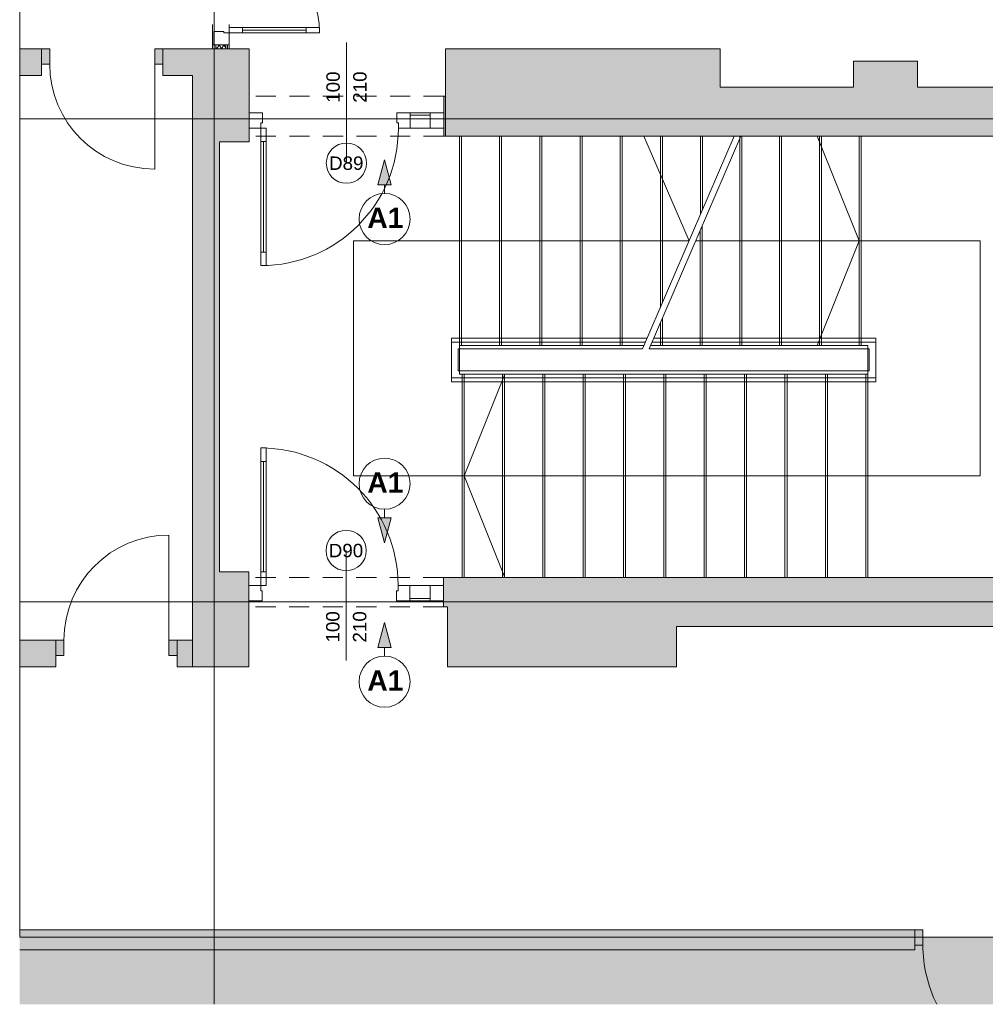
# Paper-space layout 'A-51 WYKOŃCZENIA ŚCIAN - PIĘTRO 6' of a CAD drawing. Header units: millimetres. Extents: x 0 to 420, y 0 to 297.
# Tile 10 of 11: x 293 to 365, y 106 to 180. Entities that reach past the tile are written whole.
import ezdxf
from ezdxf.xclip import XClip

# ---------------------------------------------------------------- set-up
doc = ezdxf.new("R2010")
doc.units = ezdxf.units.MM
doc.header["$MEASUREMENT"] = 0
doc.header["$XCLIPFRAME"] = 0
for name, pattern in [('DASHDOTX2', [1000, 500, -250, 0, -250]), ('GESTRICHELT2', [93.75, 62.5, -31.25]), ('Przer. długie kreski', [2.5, 1.5, -1]), ('PRZERYWANA_DU_A', [550, 350.0000000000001, -199.9999999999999])]:
    doc.linetypes.add(name, pattern=pattern)
for name, color, linetype, lineweight in [('0_Nr_pióra__2', 8, 'Continuous', 13), ('A__OKŁADZINY ŚCIAN_Nr_pióra__1', 7, 'Continuous', 20), ('A_ściany proj_Nr_pióra__1', 7, 'Continuous', 20), ('A_ściany_Nr_pióra__1', 7, 'Continuous', 20), ('Drzwi Archicad_Nr_pióra__1', 7, 'Continuous', 20), ('Drzwi Archicad_Nr_pióra__3', 252, 'Continuous', 13), ('Znaczniki drzwi Archicada_Nr_pióra__3', 252, 'Continuous', 13)]:
    doc.layers.add(name, color=color, linetype=linetype, lineweight=lineweight)
for name, color, linetype, lineweight, true_color in [('A__balustrada_Nr_pióra__161', 7, 'Continuous', 5, 0x949494), ('A_osie_Nr_pióra__16', 7, 'Continuous', 5, 0x0f0f0f), ('A_pochwyt_Nr_pióra__161', 7, 'Continuous', 5, 0x949494), ('A_schody_Nr_pióra__10', 7, 'Continuous', 13, 0x4b4b4b), ('A_schody_Nr_pióra__4', 7, 'Continuous', 18, 0x4b4b4b), ('A_ściany proj_Nr_pióra__21', 7, 'Continuous', 5, 0xb0b0b0)]:
    doc.layers.add(name, color=color, linetype=linetype, lineweight=lineweight, true_color=true_color)
for name, color, linetype in [('A__OKŁADZINY ŚCIAN', 7, 'Continuous'), ('A_podrys', 7, 'Continuous'), ('A_ściany', 7, 'Continuous'), ('A_ściany proj', 7, 'Continuous'), ('Drzwi Archicad', 7, 'Continuous')]:
    doc.layers.add(name, color=color, linetype=linetype)
doc.styles.add('STYL_AUTOMATYCZNY_3', font='arial.ttf')
doc.styles.add('STYL_AUTOMATYCZNY_4', font='arial.ttf')
pattern_1 = [(0, (-1731.696584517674, -272.6223899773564), (0, 1), [0, -1])]

# ---------------------------------------------------------------- blocks, each defined once
blk = doc.blocks.new('Rysunek_2_2', base_point=(-1731.696584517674, -272.6223899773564))
at = {"linetype": 'Continuous', "lineweight": 0, "true_color": 0x484848}
blk.add_hatch(color=251, dxfattribs=at).paths.add_polyline_path([(408.1685283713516, 282.1614969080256), (293.1033164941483, 282.1614969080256), (293.1033164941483, 270.2624433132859), (389.1685239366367, 270.2624433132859), (389.1685239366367, 111.452447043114), (293.1033164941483, 111.452447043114), (293.1033164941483, 106.4524431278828), (408.1685283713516, 106.4524431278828)])
at = {"layer": 'A__OKŁADZINY ŚCIAN', "linetype": 'Continuous', "lineweight": 0, "true_color": 0x000000}
for points in [[(320.290508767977, 169.3812111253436), (319.7905087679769, 167.5151861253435), (320.7905087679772, 167.5151861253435)], [(320.290508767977, 140.8486249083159), (320.7905087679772, 142.7146499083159), (319.7905087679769, 142.7146499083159)], [(320.290508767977, 134.8997071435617), (319.7905087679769, 133.0336821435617), (320.7905087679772, 133.0336821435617)]]:
    blk.add_hatch(color=18, dxfattribs=at).paths.add_polyline_path(points)
at = {"layer": 'A_ściany', "linetype": 'Continuous', "lineweight": 0, "true_color": 0x000000}
for points in [[(294.7374880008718, 177.672444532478), (293.1033148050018, 177.672444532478), (293.1033148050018, 175.6774447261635), (294.7374880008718, 175.6774447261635)], [(305.9785244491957, 177.6724440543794), (303.764028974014, 177.6724440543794), (303.764028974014, 175.6774441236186), (305.9785244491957, 175.6774441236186)], [(310.1985244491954, 177.6724441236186), (305.9785244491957, 177.6724441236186), (307.9785244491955, 170.7324441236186), (310.1985244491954, 170.7324441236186)], [(305.9785244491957, 177.6724441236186), (305.9785244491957, 131.6024441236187), (307.9785244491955, 138.6824441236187), (307.9785244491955, 170.7324441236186)], [(345.3085244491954, 177.6724441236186), (324.8285244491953, 177.6724441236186), (324.8285244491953, 171.1424441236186), (345.3085244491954, 171.1424441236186)], [(359.9885244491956, 176.7424441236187), (355.2185244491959, 176.7424441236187), (355.2185244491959, 171.1424441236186), (359.9885244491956, 171.1424441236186)], [(355.2185244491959, 174.7924441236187), (345.3085244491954, 174.7924441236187), (345.3085244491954, 171.1424441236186), (355.2185244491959, 171.1424441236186)], [(369.0085244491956, 174.7924441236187), (359.9885244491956, 174.7924441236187), (359.9885244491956, 171.1424441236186), (369.0085244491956, 171.1424441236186)], [(310.1953150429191, 171.1424441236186), (310.1985245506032, 174.1424441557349)], [(324.698524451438, 171.1424441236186), (324.8285244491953, 171.1424441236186), (324.8285244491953, 174.1424441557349), (324.698524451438, 174.1424441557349)], [(305.9785244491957, 131.6024441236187), (310.1791266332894, 131.6024441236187), (310.1791266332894, 138.6824441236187), (307.9785244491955, 138.6824441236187)], [(324.9685244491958, 138.2724440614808), (324.6785244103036, 138.2724440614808), (324.6785244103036, 136.0724441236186), (324.9685244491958, 136.0724441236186)], [(324.9685244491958, 131.6024441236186), (342.0485244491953, 131.6024441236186), (342.0485244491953, 138.2724441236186), (324.9685244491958, 138.2724441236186)], [(342.0485244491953, 134.6024441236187), (371.8885244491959, 134.6024441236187), (377.1685244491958, 138.2724441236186), (342.0485244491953, 138.2724441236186)], [(295.8013746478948, 133.5974443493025), (293.1033139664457, 133.5974443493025), (293.1033139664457, 131.6024445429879), (295.8013746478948, 131.6024445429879)], [(305.9785244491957, 133.5974439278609), (304.8279141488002, 133.5974439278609), (304.8279141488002, 131.6024441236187), (305.9785244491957, 131.6024441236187)], [(359.8005254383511, 112.0024439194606), (293.1033140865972, 112.0024439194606), (293.1033140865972, 110.5024440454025), (359.8005254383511, 110.5024440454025)]]:
    blk.add_hatch(color=18, dxfattribs=at).paths.add_polyline_path(points)
at = {"layer": 'A_ściany proj', "linetype": 'Continuous', "lineweight": 0, "true_color": 0x4b4b4b}
h = blk.add_hatch(dxfattribs=at)
h.set_pattern_fill('gypsum_0002', color=251, style=0, pattern_type=2)
h.set_pattern_definition(pattern_1)
h.paths.add_polyline_path([(307.4585244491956, 177.6724441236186), (307.5835245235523, 177.6724441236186), (307.5835245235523, 177.9624440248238), (307.4585244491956, 177.9624440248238)])
h = blk.add_hatch(dxfattribs=at)
h.set_pattern_fill('gypsum_0002', color=251, style=0, pattern_type=2)
h.set_pattern_definition(pattern_1)
h.paths.add_polyline_path([(307.7085243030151, 177.9624440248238), (307.5835245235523, 177.9624440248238), (307.5835245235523, 177.6724441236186), (307.7085243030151, 177.6724441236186)])
h = blk.add_hatch(dxfattribs=at)
h.set_pattern_fill('batt_insulation_0002', color=251, style=0, pattern_type=2)
h.set_pattern_definition([(60.00000000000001, (-1731.696584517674, -272.6223899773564), (-0.2598076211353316, 0.1499999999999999), []), (120, (-1731.696584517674, -272.6223899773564), (0.2598076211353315, 0.15), [])])
h.paths.add_polyline_path([(308.4585244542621, 177.9624440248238), (307.7085243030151, 177.9624440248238), (307.7085243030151, 177.6724441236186), (308.4585244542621, 177.6724441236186)])
h = blk.add_hatch(dxfattribs=at)
h.set_pattern_fill('gypsum_0002', color=251, style=0, pattern_type=2)
h.set_pattern_definition(pattern_1)
h.paths.add_polyline_path([(308.4585244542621, 177.6724441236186), (308.5835245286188, 177.6724441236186), (308.5835245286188, 177.9624440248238), (308.4585244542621, 177.9624440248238)])
h = blk.add_hatch(dxfattribs=at)
h.set_pattern_fill('gypsum_0002', color=251, style=0, pattern_type=2)
h.set_pattern_definition(pattern_1)
h.paths.add_polyline_path([(308.5835245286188, 177.9624440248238), (308.5835245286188, 177.6724441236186), (308.7085243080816, 177.6724441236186), (308.7085243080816, 177.9624440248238)])
at = {"layer": 'Drzwi Archicad', "linetype": 'Continuous', "lineweight": 0, "true_color": 0xfdfdfd}
for points in [[(294.7374890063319, 177.6724441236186), (294.7374890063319, 176.5224441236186), (295.3374890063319, 176.5224441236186), (295.3374890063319, 177.6724441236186)], [(303.7640289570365, 176.5224441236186), (303.7640289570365, 177.6724441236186), (303.1640289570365, 177.6724441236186), (303.1640289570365, 176.5224441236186)], [(295.8013740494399, 132.4474441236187), (296.4013740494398, 132.4474441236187), (296.4013740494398, 133.5974441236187), (295.8013740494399, 133.5974441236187)], [(304.8279140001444, 133.5974441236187), (304.2279140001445, 133.5974441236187), (304.2279140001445, 132.4474441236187), (304.8279140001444, 132.4474441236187)], [(359.8005244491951, 112.002444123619), (359.8005244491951, 110.8524441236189), (360.400524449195, 110.8524441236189), (360.400524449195, 112.002444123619)]]:
    blk.add_hatch(color=7, dxfattribs=at).paths.add_polyline_path(points)
at = {"layer": '0_Nr_pióra__2', "color": 8, "linetype": 'PRZERYWANA_DU_A', "lineweight": 13, "flags": 128}
for points in [[(293.1033142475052, 270.2624441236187), (293.1033142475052, 111.4524441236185)], [(293.1033142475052, 111.4524441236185), (389.1685244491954, 111.4524441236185), (389.1685244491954, 270.2624441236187), (293.1033142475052, 270.2624441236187)]]:
    blk.add_lwpolyline(points, dxfattribs=at)
at = {"layer": 'A__balustrada_Nr_pióra__161', "color": 252, "linetype": 'Continuous', "lineweight": 5, "true_color": 0x949494}
for p, q in [((325.2685253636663, 152.8524431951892), (325.2685253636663, 156.0924441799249)), ((325.2685253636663, 155.7924452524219), (339.7274137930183, 155.7924452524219)), ((340.2274120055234, 155.7924452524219), (356.8885233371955, 155.7924452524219)), ((356.8885233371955, 152.8524431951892), (356.8885233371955, 156.0924441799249)), ((325.7685235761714, 155.2924444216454), (339.5120295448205, 155.2924444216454)), ((325.7685235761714, 153.6524429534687), (325.7685235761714, 155.2924444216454)), ((340.0120303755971, 155.2924444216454), (356.3885251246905, 155.2924444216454)), ((356.3885251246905, 153.6524429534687), (356.3885251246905, 155.2924444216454)), ((325.7685235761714, 153.6524429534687), (356.3885251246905, 153.6524429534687)), ((325.2685253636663, 153.1524447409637), (356.8885233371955, 153.1524447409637))]:
    blk.add_line(p, q, dxfattribs=at)
at = {"layer": 'A__OKŁADZINY ŚCIAN_Nr_pióra__1', "color": 7, "linetype": 'Continuous', "lineweight": 20}
for p, q in [((320.2905079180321, 169.3812113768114), (319.790509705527, 167.5151850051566)), ((320.2905079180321, 169.3812113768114), (320.7905087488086, 167.5151850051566)), ((320.7905087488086, 167.5151850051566), (319.790509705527, 167.5151850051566)), ((320.2905079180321, 166.8812098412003), (320.2905079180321, 167.5151850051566)), ((320.2905079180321, 143.3486256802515), (320.2905079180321, 142.7146505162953)), ((319.790509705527, 142.7146505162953), (320.7905087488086, 142.7146505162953)), ((320.2905079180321, 140.8486241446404), (319.790509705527, 142.7146505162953)), ((320.2905079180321, 140.8486241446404), (320.7905087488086, 142.7146505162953)), ((320.2905079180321, 134.8997071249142), (319.790509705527, 133.0336833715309)), ((320.2905079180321, 134.8997071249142), (320.7905087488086, 133.0336833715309)), ((320.7905087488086, 133.0336833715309), (319.790509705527, 133.0336833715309)), ((320.2905079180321, 132.3997082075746), (320.2905079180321, 133.0336833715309))]:
    blk.add_line(p, q, dxfattribs=at)
for centre in [(320.290508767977, 164.9783825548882), (320.290508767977, 145.2514534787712), (320.290508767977, 130.4968785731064)]:
    blk.add_circle(centre, 1.902828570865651, dxfattribs=at)
at = {"layer": 'A_osie_Nr_pióra__16', "color": 250, "linetype": 'DASHDOTX2', "lineweight": 5, "true_color": 0x0f0f0f}
for p, q in [((307.6005259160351, 255.9104217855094), (307.6005259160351, 106.4524448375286)), ((381.9174456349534, 172.4524416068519), (293.1033144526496, 172.4524416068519)), ((381.9174456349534, 136.4524476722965), (293.1033144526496, 136.4524476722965))]:
    blk.add_line(p, q, dxfattribs=at)
at = {"layer": 'A_pochwyt_Nr_pióra__161', "color": 252, "linetype": 'Continuous', "lineweight": 5, "true_color": 0x949494}
for p, q in [((325.2685253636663, 156.0924441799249), (339.8566412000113, 156.0924441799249)), ((340.3566420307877, 156.0924441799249), (356.8885233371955, 156.0924441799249)), ((325.2685253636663, 152.8524431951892), (356.8885233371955, 152.8524431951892))]:
    blk.add_line(p, q, dxfattribs=at)
at = {"layer": 'A_schody_Nr_pióra__10', "color": 251, "linetype": 'GESTRICHELT2', "lineweight": 13, "true_color": 0x4b4b4b}
for p, q in [((326.0185239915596, 155.5424448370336), (326.0185239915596, 171.1424440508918)), ((329.0135254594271, 155.5424448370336), (329.0135254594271, 171.1424440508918)), ((332.0085243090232, 155.5424448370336), (332.0085243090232, 171.1424440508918)), ((335.0035231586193, 155.5424448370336), (335.0035231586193, 171.1424440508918)), ((337.9985246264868, 155.5424448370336), (337.9985246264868, 171.1424440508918)), ((340.9935234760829, 158.7316592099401), (340.9935234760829, 171.1424440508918)), ((343.9885249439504, 165.684405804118), (343.9885249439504, 171.1424440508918)), ((346.9155246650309, 155.5424448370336), (346.9155246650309, 171.1424440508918)), ((349.876525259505, 155.5424448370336), (349.876525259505, 171.1424440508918)), ((352.8375232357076, 155.5424448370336), (352.8375232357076, 171.1424440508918)), ((355.7985238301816, 155.5424448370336), (355.7985238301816, 171.1424440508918)), ((343.9545240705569, 155.5424448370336), (343.9545240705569, 164.4447511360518)), ((340.9935234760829, 155.5424448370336), (340.9935234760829, 157.5709349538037)), ((326.0785243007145, 153.4024451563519), (326.0785243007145, 138.2724440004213)), ((329.0845251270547, 153.4024451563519), (329.0845251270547, 138.2724440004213)), ((332.0905233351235, 153.4024451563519), (332.0905233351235, 138.2724440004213)), ((335.0965241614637, 153.4024451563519), (335.0965241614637, 138.2724440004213)), ((338.1025249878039, 153.4024451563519), (338.1025249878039, 138.2724440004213)), ((341.1085231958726, 153.4024451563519), (341.1085231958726, 138.2724440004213)), ((344.1145240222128, 153.4024451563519), (344.1145240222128, 138.2724440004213)), ((347.120524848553, 153.4024451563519), (347.120524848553, 138.2724440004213)), ((350.1265256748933, 153.4024451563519), (350.1265256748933, 138.2724440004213)), ((353.132523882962, 153.4024451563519), (353.132523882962, 138.2724440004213)), ((356.1385247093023, 153.4024451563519), (356.1385247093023, 138.2724440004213))]:
    blk.add_line(p, q, dxfattribs=at)
at = {"layer": 'A_schody_Nr_pióra__4', "color": 251, "linetype": 'Continuous', "lineweight": 18, "true_color": 0x4b4b4b}
for p, q in [((325.8685232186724, 153.4024451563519), (325.8685232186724, 171.1424440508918)), ((328.8635246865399, 155.5424448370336), (328.8635246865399, 171.1424440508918)), ((331.858523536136, 155.5424448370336), (331.858523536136, 171.1424440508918)), ((334.8535250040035, 155.5424448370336), (334.8535250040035, 171.1424440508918)), ((337.8485238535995, 155.5424448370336), (337.8485238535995, 171.1424440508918)), ((339.5120295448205, 155.2924444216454), (346.3396567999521, 171.1424440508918)), ((339.6197216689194, 171.1424440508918), (342.9796892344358, 163.342443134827)), ((340.0120303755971, 155.2924444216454), (346.8396576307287, 171.1424440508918)), ((340.8435253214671, 158.3834421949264), (340.8435253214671, 171.1424440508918)), ((343.8385241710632, 165.3361887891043), (343.8385241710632, 171.1424440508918)), ((346.7655238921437, 155.5424448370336), (346.7655238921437, 171.1424440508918)), ((349.7265244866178, 155.5424448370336), (349.7265244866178, 171.1424440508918)), ((352.534301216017, 171.1424440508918), (355.6485256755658, 163.3517641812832)), ((352.6875250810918, 155.5424448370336), (352.6875250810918, 171.1424440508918)), ((355.6485256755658, 155.5424448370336), (355.6485256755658, 171.1424440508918)), ((343.8045232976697, 155.5424448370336), (343.8045232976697, 164.096534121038)), ((342.9796892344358, 163.342443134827), (317.968525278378, 163.342443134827)), ((317.968525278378, 145.8374445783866), (317.968525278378, 163.342443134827)), ((364.6624724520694, 163.3517641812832), (343.4837038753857, 163.3517641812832)), ((352.5268915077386, 155.5424448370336), (355.6485256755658, 163.3517641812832)), ((364.6624724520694, 145.8374445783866), (364.6624724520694, 163.3517641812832)), ((340.8435253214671, 155.5424448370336), (340.8435253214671, 157.2227179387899)), ((325.8685232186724, 155.5424448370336), (339.6197216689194, 155.5424448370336)), ((340.119722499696, 155.5424448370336), (356.2885254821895, 155.5424448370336)), ((356.2885254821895, 155.5424448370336), (356.2885254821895, 138.2724440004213)), ((356.2885254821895, 153.4024451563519), (325.8685232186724, 153.4024451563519)), ((326.2285250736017, 153.4024451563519), (326.2285250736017, 138.2724440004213)), ((329.252495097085, 153.4024451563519), (326.2285250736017, 145.8374445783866)), ((329.2345232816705, 153.4024451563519), (329.2345232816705, 138.2724440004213)), ((332.2405241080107, 153.4024451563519), (332.2405241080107, 138.2724440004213)), ((335.2465249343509, 153.4024451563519), (335.2465249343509, 138.2724440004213)), ((338.2525231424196, 153.4024451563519), (338.2525231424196, 138.2724440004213)), ((341.2585239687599, 153.4024451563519), (341.2585239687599, 138.2724440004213)), ((344.2645247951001, 153.4024451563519), (344.2645247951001, 138.2724440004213)), ((347.2705256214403, 153.4024451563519), (347.2705256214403, 138.2724440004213)), ((350.276523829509, 153.4024451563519), (350.276523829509, 138.2724440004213)), ((353.2825246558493, 153.4024451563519), (353.2825246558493, 138.2724440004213)), ((317.968525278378, 145.8374445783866), (364.6624724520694, 145.8374445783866)), ((329.2525343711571, 138.2724440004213), (326.2285250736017, 145.8374445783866))]:
    blk.add_line(p, q, dxfattribs=at)
at = {"layer": 'A_ściany proj_Nr_pióra__1', "color": 7, "linetype": 'Continuous', "lineweight": 20, "flags": 128}
for points in [[(307.4585244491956, 177.9624440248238), (307.4585244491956, 177.6724441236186)], [(308.7085244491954, 177.6724441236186), (308.7085244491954, 177.9624440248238)]]:
    blk.add_lwpolyline(points, dxfattribs=at)
at = {"layer": 'A_ściany proj_Nr_pióra__21', "color": 253, "linetype": 'Continuous', "lineweight": 5, "true_color": 0xb0b0b0}
for p, q in [((307.5585240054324, 177.9624442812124), (307.4585243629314, 177.9624442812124)), ((307.5835232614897, 177.9624442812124), (307.5585240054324, 177.9624442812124)), ((307.5835232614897, 177.9624442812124), (307.5835232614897, 177.672444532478)), ((307.7085247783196, 177.9624442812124), (307.5835232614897, 177.9624442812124)), ((307.7085247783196, 177.9624442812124), (307.7085247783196, 177.672444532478)), ((308.4585234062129, 177.9624442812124), (307.7085247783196, 177.9624442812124)), ((308.4585234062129, 177.672444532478), (308.4585234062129, 177.9624442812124)), ((308.5835249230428, 177.9624442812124), (308.4585234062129, 177.9624442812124)), ((308.5835249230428, 177.672444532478), (308.5835249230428, 177.9624442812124)), ((308.7085238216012, 177.9624442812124), (308.5835249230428, 177.9624442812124))]:
    blk.add_line(p, q, dxfattribs=at)
at = {"layer": 'A_ściany proj_Nr_pióra__21', "color": 253, "linetype": 'Continuous', "lineweight": 5, "true_color": 0xb0b0b0, "flags": 128}
for points in [[(307.4585244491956, 177.6724441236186), (307.5835244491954, 177.6724441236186)], [(307.5835244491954, 177.6724441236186), (307.7085244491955, 177.6724441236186)], [(307.7085244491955, 177.6724441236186), (308.4585244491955, 177.6724441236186)], [(308.4585244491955, 177.6724441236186), (308.5835244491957, 177.6724441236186)], [(308.5835244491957, 177.6724441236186), (308.7085244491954, 177.6724441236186)]]:
    blk.add_lwpolyline(points, dxfattribs=at)
at = {"layer": 'A_ściany_Nr_pióra__1', "color": 7, "linetype": 'Continuous', "lineweight": 20}
for p, q in [((294.7374900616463, 177.672444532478), (294.2674893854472, 177.672444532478)), ((294.7374900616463, 177.672444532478), (294.7374900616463, 176.5224447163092)), ((303.7640281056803, 177.672444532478), (304.2340287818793, 177.672444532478)), ((303.7640281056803, 177.672444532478), (303.7640281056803, 176.5224447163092)), ((294.7374900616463, 176.5224447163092), (294.7374900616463, 175.6774447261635)), ((303.7640281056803, 176.5224447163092), (303.7640281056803, 175.6774447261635)), ((294.7374900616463, 175.6774447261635), (294.3674890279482, 175.6774447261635)), ((303.7640281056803, 175.6774447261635), (304.1340291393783, 175.6774447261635)), ((310.1985245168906, 172.8924443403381), (310.1985245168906, 174.142443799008)), ((324.6985250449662, 172.8924443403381), (324.6985250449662, 174.142443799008)), ((310.1985245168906, 171.7424445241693), (310.1985245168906, 172.8924443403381)), ((324.6985250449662, 171.7424445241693), (324.6985250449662, 172.8924443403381)), ((310.1985245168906, 171.1424440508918), (310.1985245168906, 171.7424445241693)), ((324.6985250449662, 171.1424440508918), (324.6985250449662, 171.7424445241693)), ((310.1785235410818, 138.2724440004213), (310.1785235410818, 137.6724435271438)), ((324.6785240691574, 138.2724440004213), (324.6785240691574, 137.6724435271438)), ((310.1785235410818, 137.6724435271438), (310.1785235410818, 136.522443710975)), ((324.6785240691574, 137.6724435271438), (324.6785240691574, 136.522443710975)), ((310.1785235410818, 136.522443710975), (310.1785235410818, 136.0724440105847)), ((324.6785240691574, 136.522443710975), (324.6785240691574, 136.0724440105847)), ((295.8013749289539, 133.5974443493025), (295.3313742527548, 133.5974443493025)), ((295.8013749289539, 133.5974443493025), (295.8013749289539, 132.4474445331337)), ((304.8279129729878, 133.5974443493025), (305.2979136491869, 133.5974443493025)), ((304.8279129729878, 133.5974443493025), (304.8279129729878, 132.4474445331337)), ((295.8013749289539, 132.4474445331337), (295.8013749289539, 131.6024445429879)), ((304.8279129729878, 132.4474445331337), (304.8279129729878, 131.6024445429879)), ((295.8013749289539, 131.6024445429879), (295.4313738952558, 131.6024445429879)), ((304.8279129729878, 131.6024445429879), (305.1979140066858, 131.6024445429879)), ((359.8005255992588, 112.0024439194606), (359.3305249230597, 112.0024439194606)), ((359.8005255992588, 112.0024439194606), (359.8005255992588, 110.8524441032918)), ((359.8005255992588, 110.8524441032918), (359.8005255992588, 110.5024440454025)), ((359.8005255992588, 110.5024440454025), (359.4305245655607, 110.5024440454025))]:
    blk.add_line(p, q, dxfattribs=at)
at = {"layer": 'A_ściany_Nr_pióra__1', "color": 7, "linetype": 'Continuous', "lineweight": 20, "flags": 128}
for points in [[(294.7374889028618, 177.6724441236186), (293.1033142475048, 177.6724441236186)], [(305.9785244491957, 177.6724441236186), (303.764028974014, 177.6724441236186)], [(310.1985244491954, 177.6724441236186), (305.9785244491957, 177.6724441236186)], [(310.1985244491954, 170.7324441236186), (310.1985244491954, 177.6724441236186)], [(345.3085244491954, 177.6724441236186), (324.8285244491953, 177.6724441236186)], [(324.8285244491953, 177.6724441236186), (324.8285244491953, 171.1424441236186)], [(345.3085244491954, 174.7924441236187), (345.3085244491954, 177.6724441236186)], [(359.9885244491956, 176.7424441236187), (355.2185244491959, 176.7424441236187)], [(355.2185244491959, 176.7424441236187), (355.2185244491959, 174.7924441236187)], [(359.9885244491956, 174.7924441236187), (359.9885244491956, 176.7424441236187)], [(293.1033142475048, 175.6774441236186), (294.7374889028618, 175.6774441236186)], [(303.764028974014, 175.6774441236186), (305.9785244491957, 175.6774441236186)], [(305.9785244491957, 175.6774441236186), (305.9785244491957, 131.6024441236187)], [(355.2185244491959, 174.7924441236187), (345.3085244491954, 174.7924441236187)], [(369.0085244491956, 174.7924441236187), (359.9885244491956, 174.7924441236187)], [(310.1953150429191, 174.1424441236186), (310.1953150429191, 171.1424441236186)], [(324.8285244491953, 174.1424441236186), (324.698524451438, 174.1424441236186)], [(324.8285244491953, 171.1424441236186), (324.8285244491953, 174.1424441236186)], [(324.698524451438, 171.1424441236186), (324.8285244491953, 171.1424441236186)], [(324.8285244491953, 171.1424441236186), (345.3085244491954, 171.1424441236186)], [(345.3085244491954, 171.1424441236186), (355.2185244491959, 171.1424441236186)], [(355.2185244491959, 171.1424441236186), (359.9885244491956, 171.1424441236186)], [(359.9885244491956, 171.1424441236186), (369.0085244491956, 171.1424441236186)], [(307.9785244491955, 170.7324441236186), (310.1985244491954, 170.7324441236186)], [(307.9785244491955, 138.6824441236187), (307.9785244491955, 170.7324441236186)], [(310.1791266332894, 138.6824441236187), (307.9785244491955, 138.6824441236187)], [(310.1791266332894, 131.6024441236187), (310.1791266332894, 138.6824441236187)], [(324.9685244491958, 138.2724441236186), (324.6785244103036, 138.2724441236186)], [(342.0485244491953, 138.2724441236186), (324.9685244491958, 138.2724441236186)], [(372.1485244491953, 138.2724441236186), (342.0485244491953, 138.2724441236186)], [(324.6785244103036, 136.0724441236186), (324.9685244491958, 136.0724441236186)], [(324.9685244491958, 136.0724441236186), (324.9685244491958, 131.6024441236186)], [(342.0485244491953, 131.6024441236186), (342.0485244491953, 134.6024441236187)], [(342.0485244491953, 134.6024441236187), (371.8885244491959, 134.6024441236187)], [(295.8013739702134, 133.5974441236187), (293.1033142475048, 133.5974441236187)], [(305.9785244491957, 133.5974441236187), (304.8279141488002, 133.5974441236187)], [(305.9785244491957, 131.6024441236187), (305.9785244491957, 133.5974441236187)], [(293.1033142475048, 131.6024441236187), (295.8013739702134, 131.6024441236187)], [(304.8279141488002, 131.6024441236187), (305.9785244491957, 131.6024441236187)], [(305.9785244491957, 131.6024441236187), (310.1791266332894, 131.6024441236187)], [(324.9685244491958, 131.6024441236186), (342.0485244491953, 131.6024441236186)], [(359.8005249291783, 112.002444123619), (293.1033142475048, 112.002444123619)], [(293.1033142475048, 110.502444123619), (359.8005249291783, 110.502444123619)]]:
    blk.add_lwpolyline(points, dxfattribs=at)
at = {"layer": 'Drzwi Archicad_Nr_pióra__1', "color": 7, "linetype": 'Continuous', "lineweight": 20}
for p, q in [((294.7374900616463, 177.672444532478), (294.2674893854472, 177.672444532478)), ((294.7374900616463, 177.672444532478), (294.2674893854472, 177.672444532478)), ((294.7374900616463, 177.672444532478), (295.3374879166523, 177.672444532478)), ((294.7374900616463, 176.5224447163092), (294.7374900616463, 177.672444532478)), ((294.7374900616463, 177.672444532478), (294.7374900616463, 176.5224447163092)), ((294.7374900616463, 177.672444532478), (294.7374900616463, 176.5224447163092)), ((295.3374879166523, 177.672444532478), (295.3374879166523, 176.5224447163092)), ((303.1640302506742, 176.5224447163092), (303.1640302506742, 177.672444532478)), ((303.1640302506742, 177.672444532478), (303.7640281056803, 177.672444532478)), ((303.7640281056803, 177.672444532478), (303.7640281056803, 176.5224447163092)), ((303.7640281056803, 177.672444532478), (303.7640281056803, 176.5224447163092)), ((303.7640281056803, 177.672444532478), (303.7640281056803, 176.5224447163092)), ((303.7640281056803, 177.672444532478), (304.2340287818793, 177.672444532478)), ((303.7640281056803, 177.672444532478), (304.2340287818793, 177.672444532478)), ((295.3374879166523, 176.5224447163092), (294.7374900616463, 176.5224447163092)), ((294.7374900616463, 176.5224447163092), (294.7374900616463, 175.6774447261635)), ((294.7374900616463, 176.5224447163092), (294.7374900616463, 175.6774447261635)), ((303.7640281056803, 176.5224447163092), (303.1640302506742, 176.5224447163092)), ((303.1640302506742, 176.5224447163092), (303.1640302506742, 168.6959050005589)), ((303.7640281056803, 176.5224447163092), (303.7640281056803, 175.6774447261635)), ((303.7640281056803, 176.5224447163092), (303.7640281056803, 175.6774447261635)), ((294.7374900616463, 175.6774447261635), (294.3674890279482, 175.6774447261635)), ((294.7374900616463, 175.6774447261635), (294.3674890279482, 175.6774447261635)), ((303.7640281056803, 175.6774447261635), (304.1340291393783, 175.6774447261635)), ((303.7640281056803, 175.6774447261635), (304.1340291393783, 175.6774447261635)), ((304.2279151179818, 133.5974443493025), (304.2279151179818, 141.4239840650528)), ((295.8013749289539, 133.5974443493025), (295.3313742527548, 133.5974443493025)), ((295.8013749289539, 133.5974443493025), (295.3313742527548, 133.5974443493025)), ((296.4013727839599, 133.5974443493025), (295.8013749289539, 133.5974443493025)), ((295.8013749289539, 133.5974443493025), (295.8013749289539, 132.4474445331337)), ((295.8013749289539, 133.5974443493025), (295.8013749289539, 132.4474445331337)), ((295.8013749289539, 133.5974443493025), (295.8013749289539, 132.4474445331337)), ((296.4013727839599, 132.4474445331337), (296.4013727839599, 133.5974443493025)), ((304.8279129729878, 133.5974443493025), (304.2279151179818, 133.5974443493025)), ((304.2279151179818, 133.5974443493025), (304.2279151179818, 132.4474445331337)), ((304.8279129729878, 132.4474445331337), (304.8279129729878, 133.5974443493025)), ((304.8279129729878, 133.5974443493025), (304.8279129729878, 132.4474445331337)), ((304.8279129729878, 133.5974443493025), (304.8279129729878, 132.4474445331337)), ((304.8279129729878, 133.5974443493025), (305.2979136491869, 133.5974443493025)), ((304.8279129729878, 133.5974443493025), (305.2979136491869, 133.5974443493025)), ((295.8013749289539, 132.4474445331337), (296.4013727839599, 132.4474445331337)), ((295.8013749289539, 132.4474445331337), (295.8013749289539, 131.6024445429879)), ((295.8013749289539, 132.4474445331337), (295.8013749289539, 131.6024445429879)), ((304.2279151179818, 132.4474445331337), (304.8279129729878, 132.4474445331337)), ((304.8279129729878, 132.4474445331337), (304.8279129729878, 131.6024445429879)), ((304.8279129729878, 132.4474445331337), (304.8279129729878, 131.6024445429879)), ((295.8013749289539, 131.6024445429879), (295.4313738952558, 131.6024445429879)), ((295.8013749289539, 131.6024445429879), (295.4313738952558, 131.6024445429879)), ((304.8279129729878, 131.6024445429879), (305.1979140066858, 131.6024445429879)), ((304.8279129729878, 131.6024445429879), (305.1979140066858, 131.6024445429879)), ((359.8005255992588, 112.0024439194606), (359.3305249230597, 112.0024439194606)), ((359.8005255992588, 112.0024439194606), (359.3305249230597, 112.0024439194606)), ((359.8005255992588, 112.0024439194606), (360.4005234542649, 112.0024439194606)), ((359.8005255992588, 110.8524441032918), (359.8005255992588, 112.0024439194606)), ((359.8005255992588, 112.0024439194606), (359.8005255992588, 110.8524441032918)), ((359.8005255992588, 112.0024439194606), (359.8005255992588, 110.8524441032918)), ((360.4005234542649, 112.0024439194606), (360.4005234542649, 110.8524441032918)), ((360.4005234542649, 110.8524441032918), (359.8005255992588, 110.8524441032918)), ((359.8005255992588, 110.8524441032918), (359.8005255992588, 110.5024440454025)), ((359.8005255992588, 110.8524441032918), (359.8005255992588, 110.5024440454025)), ((359.8005255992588, 110.5024440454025), (359.4305245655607, 110.5024440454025)), ((359.8005255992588, 110.5024440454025), (359.4305245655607, 110.5024440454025))]:
    blk.add_line(p, q, dxfattribs=at)
for centre, radius, start, end in [((303.1640289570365, 176.5224441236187), 7.826539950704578, 180, 270), ((304.2279140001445, 133.5974441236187), 7.826539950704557, 90, 180), ((370.2005244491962, 110.852444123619), 9.800000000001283, 180, 206.6782344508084)]:
    blk.add_arc(centre, radius, start, end, dxfattribs=at)
at = {"layer": 'Drzwi Archicad_Nr_pióra__3', "color": 252, "linetype": 'Przer. długie kreski', "lineweight": 13}
for p, q in [((307.4585243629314, 177.9624442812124), (307.4585243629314, 197.4624452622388)), ((308.7085238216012, 177.9624442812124), (308.7085238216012, 197.4624452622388)), ((324.6985250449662, 174.142443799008), (310.1985245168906, 174.142443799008)), ((324.6985250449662, 171.1424440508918), (310.1985245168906, 171.1424440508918)), ((324.6785240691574, 138.2724440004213), (310.1785235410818, 138.2724440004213)), ((324.6785240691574, 136.0724440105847), (310.1785235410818, 136.0724440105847))]:
    blk.add_line(p, q, dxfattribs=at)
at = {"layer": 'Drzwi Archicad_Nr_pióra__3', "color": 252, "linetype": 'Continuous', "lineweight": 13}
for p, q in [((308.7085238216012, 179.2424438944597), (309.7085254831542, 179.2424438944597)), ((308.7085238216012, 178.8424453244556), (308.7085238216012, 179.2424438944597)), ((309.7085254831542, 179.2424438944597), (309.7085254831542, 178.8424453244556)), ((314.4485237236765, 178.8424453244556), (314.4485237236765, 179.2424438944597)), ((314.4485237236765, 179.2424438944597), (315.4485253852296, 179.2424438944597)), ((315.4485253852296, 179.2424438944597), (315.4485253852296, 178.8424453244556)), ((307.5585240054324, 178.962443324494), (308.3085252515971, 178.962443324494)), ((307.5585240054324, 177.9624442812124), (307.5585240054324, 178.962443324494)), ((308.3085252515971, 178.962443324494), (308.3085252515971, 178.8424453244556)), ((308.3085252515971, 178.8424453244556), (308.7085238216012, 178.8424453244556)), ((308.7085238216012, 178.8424453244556), (308.7085238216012, 177.9624442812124)), ((309.7085254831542, 178.8424453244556), (308.7085238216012, 178.8424453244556)), ((314.4485237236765, 179.0424446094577), (309.7085254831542, 179.0424446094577)), ((315.4485253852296, 178.8424453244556), (314.4485237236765, 178.8424453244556)), ((307.5585240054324, 177.9624442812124), (307.4585243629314, 177.9624442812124)), ((308.7085238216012, 177.9624442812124), (307.5585240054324, 177.9624442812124)), ((307.5835232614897, 177.9624442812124), (307.5585240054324, 177.9624442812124)), ((307.5835232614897, 177.9624442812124), (307.5585240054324, 177.9624442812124)), ((307.7085247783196, 177.9624442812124), (307.5835232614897, 177.9624442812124)), ((307.7085247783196, 177.9624442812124), (307.5835232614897, 177.9624442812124)), ((308.4585234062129, 177.9624442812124), (307.7085247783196, 177.9624442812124)), ((308.4585234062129, 177.9624442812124), (307.7085247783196, 177.9624442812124)), ((308.5835249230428, 177.9624442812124), (308.4585234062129, 177.9624442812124)), ((308.5835249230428, 177.9624442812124), (308.4585234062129, 177.9624442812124)), ((308.7085238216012, 177.9624442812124), (308.5835249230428, 177.9624442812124)), ((308.7085238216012, 177.9624442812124), (308.5835249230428, 177.9624442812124)), ((310.1985245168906, 172.8924443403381), (310.1985245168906, 174.142443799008)), ((324.6985250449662, 172.8924443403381), (324.6985250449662, 174.142443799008)), ((310.1985245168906, 172.8924443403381), (310.1985245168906, 171.7424445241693)), ((311.1985235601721, 172.8924443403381), (310.1985245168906, 172.8924443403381)), ((310.1985245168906, 171.7424445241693), (310.1985245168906, 172.8924443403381)), ((310.1985245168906, 171.7424445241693), (310.1985245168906, 172.8924443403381)), ((311.1985235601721, 172.1424430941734), (311.1985235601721, 172.8924443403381)), ((321.1985244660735, 172.8924443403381), (321.1985244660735, 172.1424430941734)), ((322.1985235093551, 172.8924443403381), (321.1985244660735, 172.8924443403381)), ((322.1985235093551, 171.7424445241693), (322.1985235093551, 172.8924443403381)), ((322.1985235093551, 172.8924443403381), (323.6985233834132, 172.8924443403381)), ((322.1985235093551, 171.7424445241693), (322.1985235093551, 172.8924443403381)), ((323.6985233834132, 172.7124434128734), (322.1985235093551, 172.7124434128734)), ((324.6985250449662, 172.8924443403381), (323.6985233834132, 172.8924443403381)), ((323.6985233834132, 172.8924443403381), (323.6985233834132, 171.7424445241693)), ((323.6985233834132, 172.8924443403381), (323.6985233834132, 171.7424445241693)), ((324.6985250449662, 171.7424445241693), (324.6985250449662, 172.8924443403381)), ((324.6985250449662, 171.7424445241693), (324.6985250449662, 172.8924443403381)), ((324.6985250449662, 171.7424445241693), (324.6985250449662, 172.8924443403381)), ((310.1985245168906, 171.7424445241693), (311.0785255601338, 171.7424445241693)), ((310.1985245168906, 171.1424440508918), (310.1985245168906, 171.7424445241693)), ((311.0785255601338, 171.7424445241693), (311.0785255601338, 172.1424430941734)), ((311.0785255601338, 172.1424430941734), (311.1985235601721, 172.1424430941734)), ((311.0785255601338, 170.7424428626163), (311.0785255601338, 171.7424445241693)), ((311.0785255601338, 171.7424445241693), (311.4785241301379, 171.7424445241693)), ((311.4785241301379, 171.7424445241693), (311.4785241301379, 170.7424428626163)), ((321.1985244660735, 172.1424430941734), (321.3185250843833, 172.1424430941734)), ((321.3185250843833, 172.1424430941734), (321.3185250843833, 171.7424445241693)), ((321.3185250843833, 171.7424445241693), (322.1985235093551, 171.7424445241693)), ((323.6985233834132, 171.7424445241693), (322.1985235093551, 171.7424445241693)), ((322.1985235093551, 171.7424445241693), (323.6985233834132, 171.7424445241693)), ((323.6985233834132, 171.7424445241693), (324.6985250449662, 171.7424445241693)), ((324.6985250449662, 171.1424440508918), (324.6985250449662, 171.7424445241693)), ((311.4785241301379, 170.7424428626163), (311.0785255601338, 170.7424428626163)), ((311.2785248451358, 162.5024440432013), (311.2785248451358, 170.7424428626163)), ((311.0785255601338, 161.5024449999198), (311.0785255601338, 162.5024440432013)), ((311.0785255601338, 162.5024440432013), (311.4785241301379, 162.5024440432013)), ((311.4785241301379, 162.5024440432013), (311.4785241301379, 161.5024449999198)), ((311.4785241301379, 161.5024449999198), (311.0785255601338, 161.5024449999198)), ((311.058524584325, 147.9124430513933), (311.058524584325, 146.9124440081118)), ((311.458523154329, 147.9124430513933), (311.058524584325, 147.9124430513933)), ((311.458523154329, 146.9124440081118), (311.458523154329, 147.9124430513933)), ((311.058524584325, 146.9124440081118), (311.458523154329, 146.9124440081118)), ((311.2585238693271, 146.9124440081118), (311.2585238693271, 138.6724451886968)), ((310.1785235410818, 138.2724440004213), (310.1785235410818, 137.6724435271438)), ((311.458523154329, 138.6724451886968), (311.058524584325, 138.6724451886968)), ((311.058524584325, 138.6724451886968), (311.058524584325, 137.6724435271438)), ((311.458523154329, 137.6724435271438), (311.458523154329, 138.6724451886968)), ((324.6785240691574, 138.2724440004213), (324.6785240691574, 137.6724435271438)), ((310.1785235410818, 136.522443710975), (310.1785235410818, 137.6724435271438)), ((310.1785235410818, 137.6724435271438), (311.058524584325, 137.6724435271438)), ((310.1785235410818, 137.6724435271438), (310.1785235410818, 136.522443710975)), ((310.1785235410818, 137.6724435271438), (310.1785235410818, 136.522443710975)), ((311.058524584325, 137.6724435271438), (311.058524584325, 137.2724449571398)), ((311.058524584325, 137.6724435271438), (311.458523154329, 137.6724435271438)), ((311.058524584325, 137.2724449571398), (311.1785252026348, 137.2724449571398)), ((311.1785252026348, 137.2724449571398), (311.1785252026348, 136.522443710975)), ((321.1785234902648, 136.522443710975), (321.1785234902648, 137.2724449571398)), ((321.1785234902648, 137.2724449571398), (321.2985241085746, 137.2724449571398)), ((321.2985241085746, 137.2724449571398), (321.2985241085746, 137.6724435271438)), ((321.2985241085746, 137.6724435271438), (322.1785251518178, 137.6724435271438)), ((322.1785251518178, 137.6724435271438), (322.1785251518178, 136.522443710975)), ((323.6785250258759, 137.6724435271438), (322.1785251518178, 137.6724435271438)), ((322.1785251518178, 137.6724435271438), (322.1785251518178, 136.522443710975)), ((322.1785251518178, 137.6724435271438), (323.6785250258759, 137.6724435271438)), ((323.6785250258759, 136.522443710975), (323.6785250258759, 137.6724435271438)), ((323.6785250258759, 137.6724435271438), (324.6785240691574, 137.6724435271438)), ((323.6785250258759, 136.522443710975), (323.6785250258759, 137.6724435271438)), ((324.6785240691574, 137.6724435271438), (324.6785240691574, 136.522443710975)), ((324.6785240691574, 137.6724435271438), (324.6785240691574, 136.522443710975)), ((324.6785240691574, 137.6724435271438), (324.6785240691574, 136.522443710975)), ((311.1785252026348, 136.522443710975), (310.1785235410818, 136.522443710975)), ((310.1785235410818, 136.522443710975), (310.1785235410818, 136.0724440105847)), ((322.1785251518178, 136.522443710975), (321.1785234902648, 136.522443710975)), ((323.6785250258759, 136.7024446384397), (322.1785251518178, 136.7024446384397)), ((322.1785251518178, 136.522443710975), (323.6785250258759, 136.522443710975)), ((324.6785240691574, 136.522443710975), (323.6785250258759, 136.522443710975)), ((324.6785240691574, 136.522443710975), (324.6785240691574, 136.0724440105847))]:
    blk.add_line(p, q, dxfattribs=at)
at = {"layer": 'Drzwi Archicad_Nr_pióra__3', "color": 252, "linetype": 'Continuous', "lineweight": 13, "flags": 128}
for points in [[(314.4485244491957, 179.0424441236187), (309.7085244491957, 179.0424441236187), (309.7085244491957, 179.2424441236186), (314.4485244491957, 179.2424441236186)], [(314.4485244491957, 178.8424441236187), (309.7085244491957, 178.8424441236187), (309.7085244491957, 179.0424441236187), (314.4485244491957, 179.0424441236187)], [(311.0785244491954, 162.5024441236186), (311.0785244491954, 170.7424441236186), (311.2785244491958, 170.7424441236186), (311.2785244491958, 162.5024441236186)], [(311.2785244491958, 162.5024441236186), (311.2785244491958, 170.7424441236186), (311.4785244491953, 170.7424441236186), (311.4785244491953, 162.5024441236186)], [(311.0585244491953, 146.9124441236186), (311.0585244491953, 138.6724441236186), (311.2585244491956, 138.6724441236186), (311.2585244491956, 146.9124441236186)], [(311.2585244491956, 146.9124441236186), (311.2585244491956, 138.6724441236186), (311.4585244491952, 138.6724441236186), (311.4585244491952, 146.9124441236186)]]:
    blk.add_lwpolyline(points, close=True, dxfattribs=at)
at = {"layer": 'Drzwi Archicad_Nr_pióra__3', "color": 252, "linetype": 'Continuous', "lineweight": 13}
for centre, radius, start, end in [((308.7085244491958, 178.8424441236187), 6.74000000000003, 0, 90), ((311.0785244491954, 171.7424441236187), 10.24000000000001, 270, 0), ((311.0585244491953, 137.6724441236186), 10.24000000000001, 0, 90)]:
    blk.add_arc(centre, radius, start, end, dxfattribs=at)
at = {"layer": 'Znaczniki drzwi Archicada_Nr_pióra__3', "color": 252, "linetype": 'Continuous', "lineweight": 13}
for p, q in [((317.4485234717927, 169.1424433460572), (317.4485234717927, 178.1424452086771)), ((317.4285251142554, 140.2724447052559), (317.4285251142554, 132.072445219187))]:
    blk.add_line(p, q, dxfattribs=at)
at = {"layer": 'Znaczniki drzwi Archicada_Nr_pióra__3', "color": 252, "linetype": 'Continuous', "lineweight": 13, "flags": 128}
for points in [[(315.9485244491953, 169.1424441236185, 0.9999999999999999), (318.9485244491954, 169.1424441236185, 0.9999999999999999)], [(318.9285244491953, 140.2724441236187, 0.9999999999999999), (315.9285244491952, 140.2724441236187, 0.9999999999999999)]]:
    blk.add_lwpolyline(points, format="xyb", close=True, dxfattribs=at)
at = {"layer": 'A__OKŁADZINY ŚCIAN_Nr_pióra__1', "color": 7, "linetype": 'Continuous', "lineweight": 20, "char_height": 1.5, "attachment_point": 4, "style": 'STYL_AUTOMATYCZNY_3'}
for insert in [(319.008218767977, 165.0641003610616), (319.008218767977, 145.3371712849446), (319.008218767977, 130.5825963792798)]:
    blk.add_mtext('\\A1;{\\pql;\\fArial|b1|i0|c238|p0;\\W1.000000;A1}', dxfattribs=dict(at, insert=insert))
at = {"layer": 'Znaczniki drzwi Archicada_Nr_pióra__3', "color": 252, "linetype": 'Continuous', "lineweight": 13, "char_height": 1, "attachment_point": 7, "style": 'STYL_AUTOMATYCZNY_4'}
for s, insert, rotation in [('\\A1;{\\pql;\\fArial CE|b0|i0|c238|p0;\\W1.000000;100}', (316.9657508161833, 173.6424441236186), 89.99999999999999), ('\\A1;{\\pql;\\fArial CE|b0|i0|c238|p0;\\W1.000000;210}', (318.9657508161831, 173.6424441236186), 89.99999999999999), ('\\A1;{\\pql;\\fArial CE|b0|i0|c238|p0;\\W1.000000;100}', (316.9457508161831, 133.4169741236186), 90), ('\\A1;{\\pql;\\fArial CE|b0|i0|c238|p0;\\W1.000000;210}', (318.9457508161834, 133.4169741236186), 90)]:
    blk.add_mtext(s, dxfattribs=dict(at, insert=insert, rotation=rotation))
for s, insert in [('\\A1;{\\pql;\\fArial CE|b0|i0|c238|p0;\\W1.000000;D89}', (316.1535994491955, 168.6252177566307)), ('\\A1;{\\pql;\\fArial CE|b0|i0|c238|p0;\\W1.000000;D90}', (316.1335994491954, 139.7552177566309))]:
    blk.add_mtext(s, dxfattribs=dict(at, insert=insert))

psp = doc.layouts.new('A-51 WYKOŃCZENIA ŚCIAN - PIĘTRO 6')

# ---------------------------------------------------------------- block references
at = {"layer": 'A_podrys', "color": 37, "linetype": 'Continuous', "lineweight": 5, "true_color": 0x656532}
ref = psp.add_blockref('Rysunek_2_2', (-1731.696584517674, -272.6223899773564), dxfattribs=at)
XClip(ref).set_block_clipping_path([(293.1033142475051, 106.4524441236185), (408.1685244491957, 282.1615009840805)])

doc.saveas('drawing.dxf')
